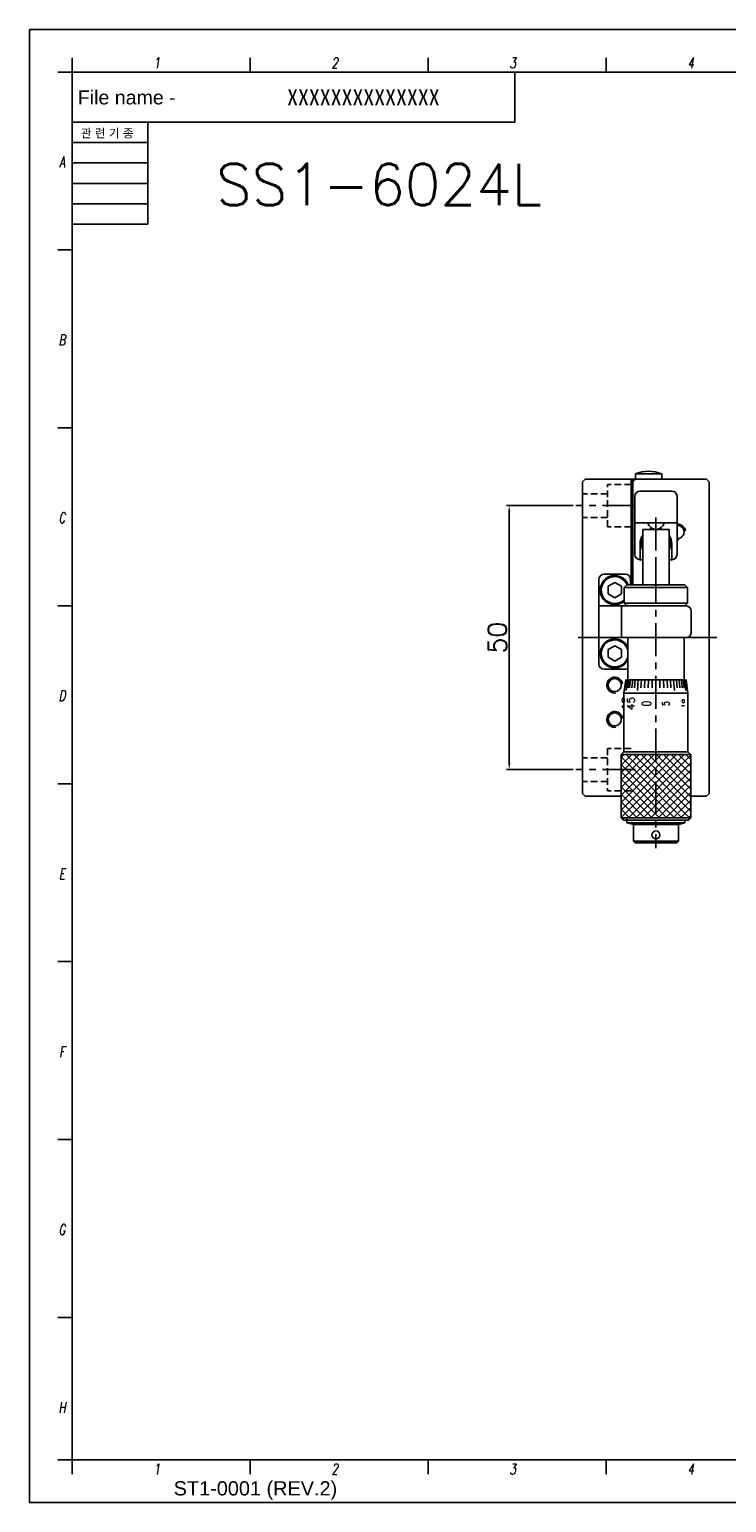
# Model space of a CAD drawing. Extents: x 1622 to 2836, y 2079 to 2357.
# Tile 1 of 11: x 1622 to 1754, y 2079 to 2357. Entities that reach past the tile are written whole.
import ezdxf
from ezdxf.enums import TextEntityAlignment as Align

# ---------------------------------------------------------------- set-up
doc = ezdxf.new("R2010")
doc.units = 0
doc.header["$LTSCALE"] = 5
doc.linetypes.add('CENTER', pattern=[2, 1.25, -0.25, 0.25, -0.25])
doc.linetypes.add('HIDDEN', pattern=[0.375, 0.25, -0.125])
doc.layers.get('0').update_dxf_attribs({"linetype": 'CONTINUOUS'})
doc.layers.get('DEFPOINTS').update_dxf_attribs({"color": 8, "linetype": 'CONTINUOUS'})
for name, color, linetype in [('02', 2, 'CONTINUOUS'), ('CENTERLINE', 1, 'CENTER'), ('CL', 1, 'CENTER'), ('FORM', 7, 'CONTINUOUS'), ('HATCHINGLINE', 3, 'CONTINUOUS'), ('HIDDENLINE', 4, 'HIDDEN'), ('PAPER', 2, 'CONTINUOUS'), ('PURCHASE', 2, 'CONTINUOUS'), ('TITLE', 3, 'CONTINUOUS'), ('W', 4, 'CONTINUOUS')]:
    doc.layers.add(name, color=color, linetype=linetype)
doc.styles.add('H', font='txt')
doc.styles.add('S', font='romans.shx', dxfattribs={"width": 0.7, "oblique": 10, "bigfont": 'bigfont.shx'})
doc.styles.add('SEACAD_arial_ttf', font='arial.ttf')
doc.styles.add('SEACAD_arial_ttfI', font='arial.ttf')
doc.styles.get("Standard").update_dxf_attribs({"font": 'ROMANS.SHX', "bigfont": 'whgtxt.shx'})
doc.dimstyles.new('DPI_Dimstyle', dxfattribs={"dimtxt": 3, "dimasz": 2.5, "dimexe": 1, "dimexo": 1, "dimgap": 1, "dimtad": 1, "dimdec": 3, "dimzin": 9, "dimdsep": 46, "dimtxsty": 'Standard', "dimcen": 0, "dimclrd": 3, "dimclre": 3, "dimclrt": 4, "dimazin": 2, "dimtfac": 0.5, "dimtdec": 3, "dimtmove": 0, "dimatfit": 0, "dimfxl": 0, "dimtolj": 1, "dimarcsym": 0})

# ---------------------------------------------------------------- blocks, each defined once
blk = doc.blocks.new('*D69')
at = {"color": 3, "linetype": 'ByBlock', "lineweight": -2}
for p, q in [((1725.39, 2267.33), (1712.77, 2267.33)), ((1713.27, 2266.08), (1713.27, 2218.58)), ((1725.39, 2217.33), (1712.77, 2217.33))]:
    blk.add_line(p, q, dxfattribs=at)
at = {"color": 3}
for points in [[(1713.07, 2266.08), (1713.48, 2266.08), (1713.27, 2267.33)], [(1713.07, 2218.58), (1713.48, 2218.58), (1713.27, 2217.33)]]:
    blk.add_solid(points, dxfattribs=at)
at = {"layer": 'DEFPOINTS', "color": 0}
for p in [(1725.89, 2267.33), (1713.27, 2217.33), (1725.89, 2217.33)]:
    blk.add_point(p, dxfattribs=at)
at = {"color": 4, "insert": (1711.02, 2242.33), "char_height": 3.5, "attachment_point": 5, "rotation": 90}
blk.add_mtext('\\A1;50', dxfattribs=at)
blk = doc.blocks.new('erdftrgf45r')
at = {"layer": 'W'}
for p, q in [((34921.74, 9666.28), (35198.74, 9666.28)), ((34921.74, 9471.28), (34921.74, 9666.28)), ((35198.74, 9666.28), (35198.74, 9471.28)), ((35198.74, 9471.28), (34921.74, 9471.28))]:
    blk.add_line(p, q, dxfattribs=at)
blk = doc.blocks.new('SADAASDFDFS')
for p, q in [((9540.83, 6804.45), (9540.83, 6762.45)), ((9540.83, 6762.45), (9590.84, 6762.45))]:
    blk.add_line(p, q)
blk.add_lwpolyline([(9534.83, 6963.45), (9823.83, 6963.45), (9823.83, 6756.45), (9534.83, 6756.45)], close=True)
at = {"layer": 'FORM', "color": 7, "linetype": 'Continuous'}
for p, q in [((9603.05, 6950.42), (9603.05, 6957.45)), ((9603.05, 6950.42), (9540.83, 6950.42)), ((9551.47, 6936.09), (9551.47, 6950.42)), ((9551.47, 6947.55), (9540.83, 6947.55)), ((9551.47, 6944.69), (9540.83, 6944.69)), ((9551.47, 6941.82), (9540.83, 6941.82)), ((9551.47, 6938.96), (9540.83, 6938.96)), ((9551.47, 6936.09), (9540.83, 6936.09))]:
    blk.add_line(p, q, dxfattribs=at)
at = {"layer": 'PAPER'}
for p, q in [((9540.83, 6957.45), (9540.83, 6959.45)), ((9565.84, 6957.45), (9565.84, 6959.45)), ((9565.84, 6957.45), (9565.84, 6959.45)), ((9590.84, 6957.45), (9590.84, 6959.45)), ((9615.85, 6957.45), (9615.85, 6959.45)), ((9540.83, 6957.45), (9538.83, 6957.45)), ((9540.83, 6932.49), (9538.83, 6932.49)), ((9540.83, 6907.48), (9538.83, 6907.48)), ((9540.83, 6882.48), (9538.83, 6882.48)), ((9540.83, 6857.47), (9538.83, 6857.47)), ((9540.83, 6832.47), (9538.83, 6832.47)), ((9540.83, 6807.46), (9538.83, 6807.46)), ((9540.83, 6782.46), (9538.83, 6782.46)), ((9540.83, 6762.45), (9538.83, 6762.45)), ((9540.83, 6762.45), (9540.83, 6760.45)), ((9565.84, 6762.45), (9565.84, 6760.45)), ((9565.84, 6762.45), (9565.84, 6760.45)), ((9590.84, 6762.45), (9590.84, 6760.45)), ((9615.85, 6762.45), (9615.85, 6760.45))]:
    blk.add_line(p, q, dxfattribs=at)
blk.add_blockref('erdftrgf45r', (-25380.91, -2708.83))
at = {"insert": (9581.75, 6953.93), "char_height": 2.25, "width": 42.6024, "attachment_point": 5, "style": 'H'}
blk.add_mtext('{\\C2;XXXXXXXXXXXXXX}', dxfattribs=at)
at = {"layer": 'FORM', "color": 7, "linetype": 'Continuous'}
for s, height, style, p in [('File name -', 1.9683, 'SEACAD_arial_ttfI', (9541.63, 6954.89)), ('관 련 기 종', 1.2, 'SEACAD_arial_ttf', (9542.05, 6949.46)), ('ST1-0001 (REV.2)', 1.9998, 'SEACAD_arial_ttfI', (9555.1, 6759.45))]:
    blk.add_text(s, height=height, dxfattribs=dict(at, style=style)).set_placement(p, align=Align.TOP_LEFT)
at = {"layer": 'PAPER', "style": 'S', "oblique": 10, "width": 0.7}
for s, p in [('1', (9552.72, 6958.75)), ('2', (9577.73, 6958.75)), ('3', (9602.73, 6958.75)), ('4', (9627.74, 6958.75)), ('A', (9539.4, 6944.83)), ('B', (9539.4, 6919.83)), ('C', (9539.4, 6894.83)), ('D', (9539.4, 6869.82)), ('E', (9539.4, 6844.82)), ('F', (9539.4, 6819.81)), ('G', (9539.4, 6794.81)), ('H', (9539.4, 6769.8)), ('1', (9552.72, 6761.16)), ('2', (9577.73, 6761.16)), ('3', (9602.73, 6761.16)), ('4', (9627.74, 6761.16))]:
    blk.add_text(s, height=1.5, dxfattribs=at).set_placement(p, align=Align.MIDDLE)

msp = doc.modelspace()

# ---------------------------------------------------------------- hatches: boundary and pattern name
at = {"layer": 'TITLE'}
h = msp.add_hatch(dxfattribs=at)
h.set_pattern_fill('ANSI37', color=256, scale=8, style=0)
h.set_pattern_definition([(315, (1690.6896, 2690.5886), (0.7071068, 0.7071068), []), (45, (1690.6896, 2690.5886), (-0.7071068, 0.7071068), [])])
h.paths.add_polyline_path([(1741.0491, 2208.2252), (1747.6491, 2208.2252), (1747.6491, 2220.1751), (1741.0491, 2220.1751)])
h.paths.add_polyline_path([(1741.0491, 2220.1751), (1734.4491, 2220.1751), (1734.4491, 2208.2252), (1741.0491, 2208.2252)])

# ---------------------------------------------------------------- linework, layer by layer
for p, q in [((1727.6491, 2272.3251), (1727.1491, 2271.8251)), ((1727.1491, 2212.8251), (1727.1491, 2271.8251)), ((1737.1491, 2272.3251), (1727.6491, 2272.3251)), ((1736.3491, 2252.3251), (1736.3491, 2272.3251)), ((1737.1491, 2272.3251), (1736.6491, 2271.8251)), ((1736.6491, 2271.8251), (1736.6491, 2272.3251)), ((1736.6491, 2271.8251), (1736.6491, 2252.3251)), ((1750.6491, 2272.3251), (1737.1491, 2272.3251)), ((1751.1491, 2271.8251), (1750.6491, 2272.3251)), ((1751.1491, 2271.8251), (1751.1491, 2212.8251)), ((1737.0491, 2258.0751), (1737.0491, 2269.0751)), ((1738.0491, 2270.0751), (1744.0491, 2270.0751)), ((1745.0491, 2258.0751), (1745.0491, 2269.0751)), ((1737.0491, 2264.0751), (1745.0491, 2264.0751)), ((1738.0491, 2260.0751), (1738.0491, 2257.0751)), ((1744.0491, 2260.0751), (1744.0491, 2257.0751)), ((1738.5491, 2257.0751), (1738.0491, 2257.0751)), ((1744.0491, 2257.0751), (1743.5491, 2257.0751)), ((1735.2491, 2254.3251), (1731.2491, 2254.3251)), ((1730.2491, 2237.3251), (1730.2491, 2253.3251)), ((1731.9991, 2252.0469), (1733.2491, 2252.7685)), ((1731.9991, 2250.6034), (1731.9991, 2252.0469)), ((1733.2491, 2252.7685), (1734.4991, 2252.0469)), ((1734.4991, 2252.0469), (1734.4991, 2250.6034)), ((1736.2491, 2253.3251), (1736.2491, 2252.3251)), ((1730.2491, 2248.3251), (1746.7491, 2248.3251)), ((1733.2491, 2249.8817), (1731.9991, 2250.6034)), ((1734.4991, 2250.6034), (1733.2491, 2249.8817)), ((1734.5491, 2248.3251), (1734.5491, 2242.3251)), ((1747.7491, 2243.3251), (1747.7491, 2247.3251)), ((1730.2491, 2242.3251), (1746.7491, 2242.3251)), ((1731.9991, 2240.0469), (1733.2491, 2240.7685)), ((1731.9991, 2238.6034), (1731.9991, 2240.0469)), ((1733.2491, 2240.7685), (1734.4991, 2240.0469)), ((1734.4991, 2240.0469), (1734.4991, 2238.6034)), ((1733.2491, 2237.8817), (1731.9991, 2238.6034)), ((1734.4991, 2238.6034), (1733.2491, 2237.8817)), ((1735.2491, 2236.3251), (1731.2491, 2236.3251)), ((1727.1491, 2212.8251), (1727.6491, 2212.3251)), ((1734.4491, 2212.3251), (1727.6491, 2212.3251)), ((1750.6491, 2212.3251), (1747.6491, 2212.3251)), ((1750.6491, 2212.3251), (1751.1491, 2212.8251))]:
    msp.add_line(p, q)
for centre in [(1733.2491, 2233.3251), (1733.2491, 2226.8251)]:
    msp.add_circle(centre, 1.2294)
for centre, radius, start, end in [((1738.0491, 2269.0751), 1, 90, 180), ((1744.0491, 2269.0751), 1, 0, 90), ((1741.0491, 2260.0751), 3, 103.622107, 113.556464), ((1741.0491, 2260.0751), 3, 66.443536, 76.377893), ((1745.1491, 2262.3251), 1.2294, 265.334253, 94.665747), ((1741.0491, 2260.0751), 3, 146.44269, 180), ((1741.0491, 2260.0751), 2.75, 155.380023, 204.619977), ((1741.0491, 2260.0751), 2.55, 168.635123, 191.364877), ((1741.0491, 2260.0751), 3, 0, 33.55731), ((1741.0491, 2260.0751), 2.75, 335.380023, 24.619977), ((1741.0491, 2260.0751), 2.55, 348.635123, 11.364877), ((1738.0491, 2258.0751), 1, 180, 270), ((1744.0491, 2258.0751), 1, 270, 0), ((1731.2491, 2253.3251), 1, 90, 180), ((1733.2491, 2251.3251), 2.75, 21.323686, 310.885193), ((1733.2491, 2251.3251), 2.55, 23.088772, 314.900872), ((1735.2491, 2253.3251), 1, 0, 90), ((1746.7491, 2247.3251), 1, 0, 90), ((1746.7491, 2243.3251), 1, 270, 0), ((1733.2491, 2239.3251), 2.75, 27.012294, 332.987706), ((1733.2491, 2239.3251), 2.55, 16.098934, 343.901066), ((1731.2491, 2237.3251), 1, 180, 270), ((1735.2491, 2237.3251), 1, 270, 296.743684)]:
    msp.add_arc(centre, radius, start, end)
at = {"layer": '02'}
for p, q in [((1735.5491, 2252.3251), (1735.0491, 2251.8251)), ((1735.0491, 2248.8251), (1735.0491, 2251.8251)), ((1747.0491, 2251.8251), (1735.0491, 2251.8251)), ((1746.5491, 2252.3251), (1735.5491, 2252.3251)), ((1746.5491, 2252.3251), (1747.0491, 2251.8251)), ((1747.0491, 2248.8251), (1747.0491, 2251.8251)), ((1735.0491, 2248.8251), (1735.5491, 2248.3251)), ((1747.0491, 2248.8251), (1735.0491, 2248.8251)), ((1747.0491, 2248.8251), (1746.5491, 2248.3251))]:
    msp.add_line(p, q, dxfattribs=at)
at = {"layer": 'CENTERLINE'}
for p, q in [((1737.1802, 2267.3251), (1725.8906, 2267.3251)), ((1741.0491, 2256.3251), (1741.0491, 2252.3251)), ((1737.1802, 2217.3251), (1725.8906, 2217.3251))]:
    msp.add_line(p, q, dxfattribs=at)
at = {"layer": 'CL'}
for p, q in [((1741.0491, 2265.0887), (1741.0491, 2202.4314)), ((1752.5509, 2242.3251), (1725.463, 2242.3251))]:
    msp.add_line(p, q, dxfattribs=at)
at = {"layer": 'HATCHINGLINE', "color": 3}
for centre, start, end in [((1745.1491, 2262.3251), 9, 93.822554), ((1745.1491, 2262.3251), 266.177446, 279), ((1733.2491, 2233.3251), 9, 279), ((1733.2491, 2226.8251), 9, 279)]:
    msp.add_arc(centre, 1.5, start, end, dxfattribs=at)
at = {"layer": 'HIDDENLINE'}
for p, q in [((1731.8491, 2263.3251), (1731.8491, 2271.3251)), ((1736.3491, 2271.3251), (1731.8491, 2271.3251)), ((1731.8491, 2269.5751), (1727.1491, 2269.5751)), ((1731.8491, 2265.0751), (1727.1491, 2265.0751)), ((1736.3491, 2263.3251), (1731.8491, 2263.3251)), ((1731.8491, 2221.3251), (1731.8491, 2213.3251)), ((1736.3491, 2221.3251), (1731.8491, 2221.3251)), ((1731.8491, 2219.5751), (1727.1491, 2219.5751)), ((1731.8491, 2215.0751), (1727.1491, 2215.0751)), ((1736.3491, 2213.3251), (1731.8491, 2213.3251))]:
    msp.add_line(p, q, dxfattribs=at)
at = {"layer": 'PURCHASE'}
for p, q in [((1742.1491, 2273.3251), (1737.1491, 2273.3251)), ((1737.1491, 2273.3251), (1737.1491, 2272.3251)), ((1742.1491, 2272.3251), (1742.1491, 2273.3251)), ((1738.5491, 2252.3251), (1738.5491, 2262.8251)), ((1743.5491, 2262.8251), (1738.5491, 2262.8251)), ((1743.5491, 2252.3251), (1743.5491, 2262.8251)), ((1735.6991, 2242.3251), (1735.6991, 2234.3251)), ((1746.3991, 2242.3251), (1746.3991, 2234.3251)), ((1735.3491, 2234.3251), (1734.9991, 2231.8347)), ((1735.3491, 2234.3251), (1734.9991, 2231.8347)), ((1746.7491, 2234.3251), (1747.0991, 2231.8347)), ((1746.7491, 2234.3251), (1747.0991, 2231.8347)), ((1734.9991, 2231.8347), (1734.9991, 2220.7251)), ((1734.9991, 2231.8347), (1741.0491, 2231.8347)), ((1734.9991, 2231.8347), (1734.9991, 2220.7251)), ((1734.9991, 2231.8347), (1741.0491, 2231.8347)), ((1747.0991, 2231.8347), (1741.0491, 2231.8347)), ((1747.0991, 2231.8347), (1741.0491, 2231.8347)), ((1747.0991, 2231.8347), (1747.0991, 2220.7251)), ((1747.0991, 2231.8347), (1747.0991, 2220.7251)), ((1734.9991, 2220.7251), (1734.4491, 2220.1751)), ((1741.0491, 2220.7251), (1734.9991, 2220.7251)), ((1741.0491, 2220.7251), (1747.0991, 2220.7251)), ((1747.0991, 2220.7251), (1747.6491, 2220.1751)), ((1734.4491, 2220.1751), (1734.4491, 2208.2252)), ((1734.4491, 2220.1751), (1741.0491, 2220.1751)), ((1747.6491, 2220.1751), (1741.0491, 2220.1751)), ((1747.6491, 2220.1751), (1747.6491, 2208.2252)), ((1734.4491, 2208.2252), (1734.9491, 2207.7252)), ((1734.4491, 2208.2252), (1741.0491, 2208.2252)), ((1735.5493, 2207.7252), (1734.9491, 2207.7252)), ((1735.5491, 2208.2252), (1735.5491, 2207.2252)), ((1735.5493, 2207.7252), (1741.0491, 2207.7252)), ((1746.5491, 2207.2252), (1735.5625, 2207.2238)), ((1735.5625, 2207.2238), (1736.7991, 2206.9609)), ((1736.7991, 2206.9609), (1736.7991, 2203.7609)), ((1745.2991, 2206.9609), (1736.7991, 2206.9609)), ((1747.6491, 2208.2252), (1741.0491, 2208.2252)), ((1746.5489, 2207.7252), (1741.0491, 2207.7252)), ((1746.5491, 2207.2266), (1745.2991, 2206.9609)), ((1745.2991, 2206.9609), (1745.2991, 2203.7609)), ((1746.5489, 2207.7252), (1747.1491, 2207.7252)), ((1746.5491, 2207.7252), (1746.5491, 2207.2252)), ((1747.6491, 2208.2252), (1747.1491, 2207.7252)), ((1736.7991, 2203.7609), (1737.0991, 2203.4609)), ((1745.2991, 2203.7609), (1736.7991, 2203.7609)), ((1745.2991, 2203.7609), (1744.9991, 2203.4609)), ((1744.9991, 2203.4609), (1737.0991, 2203.4609))]:
    msp.add_line(p, q, dxfattribs=at)
msp.add_circle((1741.0491, 2204.9609), 0.75, dxfattribs=at)
for centre, radius, start, end in [((1739.6491, 2267.3251), 6.5, 67.380135, 112.619865), ((1741.0491, 2264.4151), 1.59, 192.347275, 347.652725)]:
    msp.add_arc(centre, radius, start, end, dxfattribs=at)
at = {"layer": 'TITLE'}
for p, q in [((1735.45, 2234.3251), (1735.243, 2232.8251)), ((1741.0491, 2234.3251), (1735.3491, 2234.3251)), ((1741.0491, 2234.3251), (1735.3491, 2234.3251)), ((1735.6281, 2234.3251), (1735.3907, 2232.3251)), ((1735.8916, 2234.3251), (1735.7009, 2232.8251)), ((1736.2364, 2234.3251), (1736.0585, 2232.8251)), ((1736.6572, 2234.3251), (1736.4948, 2232.8251)), ((1737.1472, 2234.3251), (1737.0029, 2232.8251)), ((1737.6987, 2234.3251), (1737.5335, 2232.3251)), ((1738.3031, 2234.3251), (1738.2016, 2232.8251)), ((1738.9508, 2234.3251), (1738.8732, 2232.8251)), ((1739.6316, 2234.3251), (1739.5794, 2232.8251)), ((1740.3347, 2234.3251), (1740.3083, 2232.8251)), ((1741.0491, 2234.3251), (1746.7491, 2234.3251)), ((1741.0491, 2234.3251), (1741.0491, 2232.3251)), ((1741.0491, 2234.3251), (1746.7491, 2234.3251)), ((1741.0491, 2234.3251), (1741.0491, 2232.3251)), ((1741.0491, 2234.3251), (1742.5491, 2234.3251)), ((1741.7635, 2234.3251), (1741.7899, 2232.8251)), ((1742.4667, 2234.3251), (1742.5189, 2232.8251)), ((1743.1474, 2234.3251), (1743.225, 2232.8251)), ((1743.7951, 2234.3251), (1743.8967, 2232.8251)), ((1744.3995, 2234.3251), (1744.5647, 2232.3251)), ((1744.9511, 2234.3251), (1745.0953, 2232.8251)), ((1745.4411, 2234.3251), (1745.6035, 2232.8251)), ((1745.8618, 2234.3251), (1746.0398, 2232.8251)), ((1746.2067, 2234.3251), (1746.3974, 2232.8251)), ((1746.4702, 2234.3251), (1746.7075, 2232.3251)), ((1746.6482, 2234.3251), (1746.8552, 2232.8251))]:
    msp.add_line(p, q, dxfattribs=at)

# ---------------------------------------------------------------- block references
at = {"xscale": 1.347541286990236, "yscale": 1.347541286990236, "zscale": 1.347541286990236}
msp.add_blockref('SADAASDFDFS', (-11226.1553, -7026.058), dxfattribs=at)

# ---------------------------------------------------------------- texts
msp.add_text('SS1-6024L', height=7.86931).set_placement((1657.7548, 2324.1824))
at = {"layer": 'TITLE', "text_generation_flag": 6}
for s, height, rotation, width, p, p2 in [('40', 0.5, 90, 2.837838, (1735.1118, 2231.0751), (1735.1118, 2228.5751)), ('45', 1.43, 90, 0.993279, (1737.0172, 2231.0825), (1737.0172, 2228.5799)), ('0', 1.8, 90, 0.617647, (1740.1491, 2230.2751), (1740.1491, 2229.3751)), ('5', 1.43, 88.811631, 0.764427, (1743.6451, 2230.2676), (1743.6268, 2229.3829)), ('10', 0.5, 90, 1.880972, (1746.4701, 2230.6788), (1746.4701, 2229.0217))]:
    msp.add_text(s, height=height, rotation=rotation, dxfattribs=dict(at, width=width)).set_placement(p, p2, align=Align.FIT)

# ---------------------------------------------------------------- dimensions: what is measured, and where the dimension line sits
dim = msp.add_linear_dim(base=(1713.2738, 2217.3251), p1=(1725.8906, 2267.3251), p2=(1725.8906, 2217.3251), angle=90, dimstyle='DPI_Dimstyle', override={"dimscale": 0.5, "dimtxt": 7, "dimdec": 1, "dimtdec": 1, "dimarcsym": 1})
dim.commit()
dim.dimension.update_dxf_attribs({"geometry": '*D69', "text_midpoint": (1711.0238, 2242.3251)})

doc.saveas('drawing.dxf')
